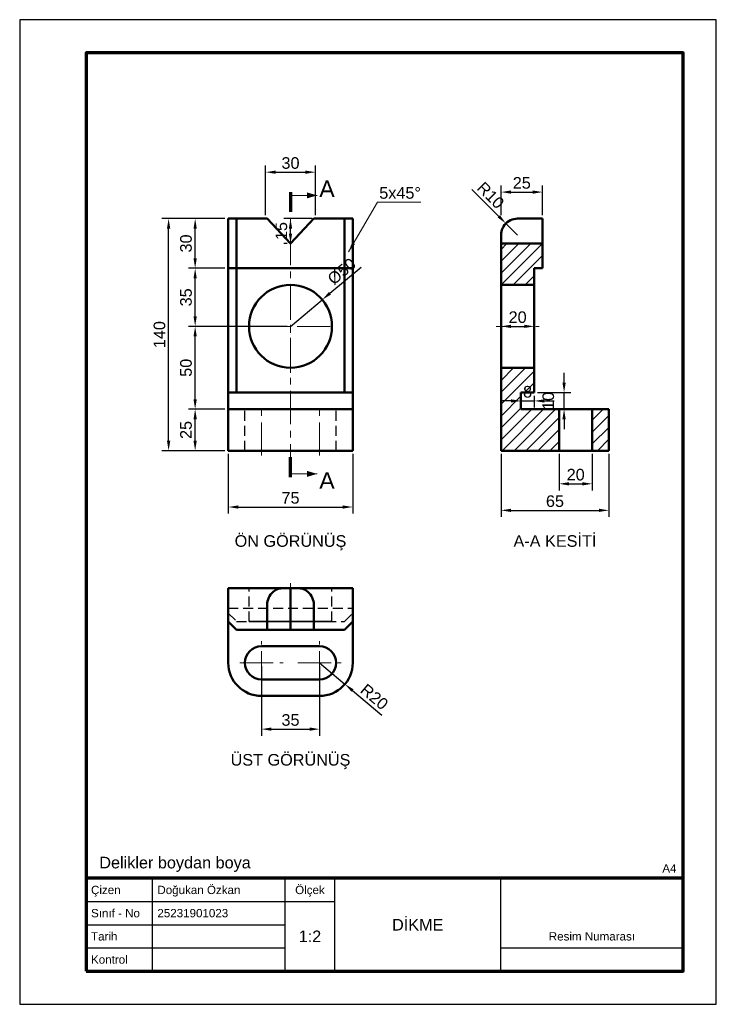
# Model space of a CAD drawing. Header units: millimetres. Extents: x 0 to 420, y 0 to 594.
import ezdxf
from ezdxf.enums import TextEntityAlignment as Align

# ---------------------------------------------------------------- set-up
doc = ezdxf.new("R2010")
doc.units = ezdxf.units.MM
doc.header["$LTSCALE"] = 2
doc.linetypes.add('EKSEN_ISO', pattern=[16, 10, -2, 2, -2])
doc.linetypes.add('GIZLI_ISO', pattern=[4.5, 3, -1.5])
for name, color, linetype, lineweight in [('CERCEVE', 7, 'Continuous', 70), ('CERCEVE_INCE', 7, 'Continuous', 25), ('EKSEN', 1, 'EKSEN_ISO', 18), ('GIZLI', 2, 'GIZLI_ISO', 25), ('GORUNEN', 7, 'Continuous', 50), ('KESIT', 7, 'Continuous', 70), ('OLCU', 4, 'Continuous', 18), ('TARAMA', 8, 'Continuous', 18), ('YAZI', 3, 'Continuous', 25)]:
    doc.layers.add(name, color=color, linetype=linetype, lineweight=lineweight)
doc.styles.add('TR', font='arial.ttf')
doc.dimstyles.new('OLCU', dxfattribs={"dimscale": 2, "dimtxt": 3.5, "dimasz": 3, "dimexe": 2, "dimexo": 1, "dimgap": 1, "dimtad": 1, "dimdec": 0, "dimtxsty": 'TR', "dimcen": 2.5, "dimclrd": 256, "dimclre": 256, "dimclrt": 256, "dimadec": 0, "dimazin": 3, "dimtfac": 1, "dimtmove": 0, "dimatfit": 3})

# ---------------------------------------------------------------- blocks, each defined once
blk = doc.blocks.new('_CLOSEDFILLED')
at = {"color": 0, "linetype": 'BYBLOCK'}
blk.add_solid([(-1, 0.164), (0, 0), (-1, -0.164)], dxfattribs=at)
blk = doc.blocks.new('*D18')
for p, q in [((180.78, 206), (196.1, 193.14)), ((200.7, 189.29), (218.32, 174.5))]:
    blk.add_line(p, q)
at = {"layer": 'Defpoints'}
for p in [(180.78, 206), (196.1, 193.14)]:
    blk.add_point(p, dxfattribs=at)
at = {"layer": 'OLCU', "xscale": 6, "yscale": 6, "rotation": 140}
blk.add_blockref('_CLOSEDFILLED', (196.1, 193.14), dxfattribs=at)
at = {"layer": 'OLCU', "insert": (213.81, 185.47), "char_height": 7, "attachment_point": 5, "rotation": 320, "style": 'TR'}
blk.add_mtext('R20', dxfattribs=at)

msp = doc.modelspace()

# ---------------------------------------------------------------- hatches: boundary and pattern name
at = {"layer": 'TARAMA'}
h = msp.add_hatch(dxfattribs=at)
h.set_pattern_fill('ANSI31', scale=1.6)
h.paths.add_polyline_path([(355.22, 359), (345.22, 359), (345.22, 334), (355.22, 334), (355.22, 359)])
h.paths.add_polyline_path([(290.22, 384), (310.22, 384), (310.22, 369), (302.22, 369), (302.22, 359), (325.22, 359), (325.22, 334), (290.22, 334), (290.22, 384)])
h.paths.add_polyline_path([(290.22, 434), (290.22, 459), (315.22, 459), (315.22, 444), (310.22, 444), (310.22, 434), (290.22, 434)])

# ---------------------------------------------------------------- linework, layer by layer
at = {"layer": 'CERCEVE'}
for points in [[(40, 20), (400, 20), (400, 574), (40, 574)], [(40, 20), (400, 20), (400, 76), (40, 76)]]:
    msp.add_lwpolyline(points, close=True, dxfattribs=at)
at = {"layer": 'CERCEVE_INCE'}
for p, q in [((80, 20), (80, 76)), ((160, 20), (160, 76)), ((190, 20), (190, 76)), ((290, 20), (290, 76)), ((40, 62), (160, 62)), ((160, 62), (190, 62)), ((40, 48), (160, 48)), ((40, 34), (160, 34)), ((290, 34), (400, 34))]:
    msp.add_line(p, q, dxfattribs=at)
msp.add_lwpolyline([(0, 0), (420, 0), (420, 594), (0, 594)], close=True, dxfattribs=at)
at = {"layer": 'EKSEN'}
for p, q in [((163.28, 318), (163.28, 490)), ((163.28, 381), (163.28, 437)), ((135.28, 409), (191.28, 409)), ((287.22, 409), (313.22, 409)), ((145.78, 331), (145.78, 362)), ((180.78, 331), (180.78, 362)), ((163.28, 254), (163.28, 228)), ((145.78, 193), (145.78, 219)), ((180.78, 193), (180.78, 219)), ((132.78, 206), (158.78, 206)), ((167.78, 206), (193.78, 206))]:
    msp.add_line(p, q, dxfattribs=at)
at = {"layer": 'GIZLI'}
for p, q in [((125.78, 359), (145.78, 359)), ((135.78, 334), (135.78, 359)), ((180.78, 359), (200.78, 359)), ((190.78, 334), (190.78, 359)), ((125.78, 334), (145.78, 334)), ((180.78, 334), (200.78, 334)), ((125.78, 241), (125.78, 251)), ((138.28, 231), (138.28, 251)), ((188.28, 231), (188.28, 251)), ((200.78, 241), (200.78, 251)), ((125.78, 239), (200.78, 239)), ((125.78, 236), (130.78, 231)), ((195.78, 231), (200.78, 236)), ((130.78, 231), (195.78, 231))]:
    msp.add_line(p, q, dxfattribs=at)
for points in [[(125.78, 464), (125.78, 465.12), (125.78, 466.23), (125.78, 467.3), (125.78, 468.34), (125.78, 469.32), (125.78, 470.23), (125.78, 471.07), (125.78, 471.82), (125.78, 472.47), (125.78, 473.01), (125.78, 473.44), (125.78, 473.75), (125.78, 473.94), (125.78, 474)], [(158.59, 464), (157.54, 465.12), (156.51, 466.23), (155.5, 467.3), (154.52, 468.34), (153.6, 469.32), (152.75, 470.23), (151.96, 471.07), (151.26, 471.82), (150.65, 472.47), (150.15, 473.01), (149.74, 473.44), (149.45, 473.75), (149.28, 473.94), (149.22, 474)], [(177.34, 474), (177.28, 473.94), (177.11, 473.75), (176.82, 473.44), (176.41, 473.01), (175.9, 472.47), (175.3, 471.82), (174.6, 471.07), (173.81, 470.23), (172.95, 469.32), (172.03, 468.34), (171.06, 467.3), (170.05, 466.23), (169.02, 465.12), (167.97, 464)], [(200.78, 464), (200.78, 465.12), (200.78, 466.23), (200.78, 467.3), (200.78, 468.34), (200.78, 469.32), (200.78, 470.23), (200.78, 471.07), (200.78, 471.82), (200.78, 472.47), (200.78, 473.01), (200.78, 473.44), (200.78, 473.75), (200.78, 473.94), (200.78, 474)], [(145.78, 359), (144.66, 359), (143.55, 359), (142.48, 359), (141.44, 359), (140.46, 359), (139.54, 359), (138.71, 359), (137.96, 359), (137.31, 359), (136.77, 359), (136.34, 359), (136.03, 359), (135.84, 359), (135.78, 359)], [(135.78, 359), (135.84, 359), (136.03, 359), (136.34, 359), (136.77, 359), (137.31, 359), (137.96, 359), (138.71, 359), (139.54, 359), (140.46, 359), (141.44, 359), (142.48, 359), (143.55, 359), (144.66, 359), (145.78, 359)], [(180.78, 359), (181.9, 359), (183, 359), (184.08, 359), (185.12, 359), (186.1, 359), (187.01, 359), (187.85, 359), (188.6, 359), (189.25, 359), (189.79, 359), (190.22, 359), (190.53, 359), (190.72, 359), (190.78, 359)], [(190.78, 359), (190.72, 359), (190.53, 359), (190.22, 359), (189.79, 359), (189.25, 359), (188.6, 359), (187.85, 359), (187.01, 359), (186.1, 359), (185.12, 359), (184.08, 359), (183, 359), (181.9, 359), (180.78, 359)], [(145.78, 334), (144.66, 334), (143.55, 334), (142.48, 334), (141.44, 334), (140.46, 334), (139.54, 334), (138.71, 334), (137.96, 334), (137.31, 334), (136.77, 334), (136.34, 334), (136.03, 334), (135.84, 334), (135.78, 334)], [(135.78, 334), (135.84, 334), (136.03, 334), (136.34, 334), (136.77, 334), (137.31, 334), (137.96, 334), (138.71, 334), (139.54, 334), (140.46, 334), (141.44, 334), (142.48, 334), (143.55, 334), (144.66, 334), (145.78, 334)], [(180.78, 334), (181.9, 334), (183, 334), (184.08, 334), (185.12, 334), (186.1, 334), (187.01, 334), (187.85, 334), (188.6, 334), (189.25, 334), (189.79, 334), (190.22, 334), (190.53, 334), (190.72, 334), (190.78, 334)], [(190.78, 334), (190.72, 334), (190.53, 334), (190.22, 334), (189.79, 334), (189.25, 334), (188.6, 334), (187.85, 334), (187.01, 334), (186.1, 334), (185.12, 334), (184.08, 334), (183, 334), (181.9, 334), (180.78, 334)], [(163.28, 251), (160.48, 251), (157.72, 251), (155.02, 251), (152.43, 251), (149.98, 251), (147.69, 251), (145.6, 251), (143.73, 251), (142.11, 251), (140.75, 251), (139.68, 251), (138.91, 251), (138.44, 251), (138.28, 251)], [(138.28, 251), (138.91, 251), (140.75, 251), (143.73, 251), (147.69, 251), (152.43, 251), (157.72, 251), (163.28, 251), (168.84, 251), (174.13, 251), (178.87, 251), (182.82, 251), (185.8, 251), (187.65, 251), (188.28, 251)], [(188.28, 251), (188.12, 251), (187.65, 251), (186.88, 251), (185.8, 251), (184.45, 251), (182.82, 251), (180.96, 251), (178.87, 251), (176.58, 251), (174.13, 251), (171.54, 251), (168.84, 251), (166.08, 251), (163.28, 251)], [(163.28, 231), (160.48, 231), (157.72, 231), (155.02, 231), (152.43, 231), (149.98, 231), (147.69, 231), (145.6, 231), (143.73, 231), (142.11, 231), (140.75, 231), (139.68, 231), (138.91, 231), (138.44, 231), (138.28, 231)], [(138.28, 231), (138.91, 231), (140.75, 231), (143.73, 231), (147.69, 231), (152.43, 231), (157.72, 231), (163.28, 231), (168.84, 231), (174.13, 231), (178.87, 231), (182.82, 231), (185.8, 231), (187.65, 231), (188.28, 231)], [(188.28, 231), (188.12, 231), (187.65, 231), (186.88, 231), (185.8, 231), (184.45, 231), (182.82, 231), (180.96, 231), (178.87, 231), (176.58, 231), (174.13, 231), (171.54, 231), (168.84, 231), (166.08, 231), (163.28, 231)]]:
    msp.add_lwpolyline(points, dxfattribs=at)
msp.add_circle((163.28, 409), 25, dxfattribs=at)
for centre, radius, start, end in [((145.78, 206), 10, 90, 270), ((180.78, 206), 10, 270, 90), ((145.78, 206), 20, 180, 270), ((180.78, 206), 20, 270, 0)]:
    msp.add_arc(centre, radius, start, end, dxfattribs=at)
at = {"layer": 'GORUNEN'}
for p, q in [((125.78, 334), (125.78, 474)), ((125.78, 474), (149.22, 474)), ((130.78, 369), (130.78, 474)), ((149.22, 474), (163.28, 459)), ((163.28, 459), (177.34, 474)), ((177.34, 474), (200.78, 474)), ((195.78, 369), (195.78, 474)), ((200.78, 334), (200.78, 474)), ((300.22, 474), (315.22, 474)), ((315.22, 444), (315.22, 474)), ((290.22, 434), (290.22, 464)), ((290.22, 459), (315.22, 459)), ((125.78, 444), (200.78, 444)), ((310.22, 434), (310.22, 444)), ((310.22, 444), (315.22, 444)), ((290.22, 434), (310.22, 434)), ((290.22, 384), (310.22, 384)), ((290.22, 334), (290.22, 384)), ((310.22, 369), (310.22, 384)), ((125.78, 369), (200.78, 369)), ((302.22, 359), (302.22, 369)), ((302.22, 369), (310.22, 369)), ((145.78, 359), (180.78, 359)), ((302.22, 359), (325.22, 359)), ((325.22, 334), (325.22, 359)), ((345.22, 359), (355.22, 359)), ((345.22, 334), (345.22, 359)), ((355.22, 334), (355.22, 359)), ((145.78, 334), (180.78, 334)), ((290.22, 334), (325.22, 334)), ((345.22, 334), (355.22, 334)), ((125.78, 251), (200.78, 251)), ((163.28, 226), (163.28, 251)), ((125.78, 206), (125.78, 241)), ((149.22, 226), (149.22, 241)), ((177.34, 226), (177.34, 241)), ((200.78, 206), (200.78, 241)), ((125.78, 231), (130.78, 226)), ((130.78, 226), (195.78, 226)), ((195.78, 226), (200.78, 231)), ((145.78, 216), (180.78, 216)), ((145.78, 196), (180.78, 196)), ((145.78, 186), (180.78, 186))]:
    msp.add_line(p, q, dxfattribs=at)
for points in [[(300.22, 474), (299.1, 473.94), (298, 473.75), (296.92, 473.44), (295.88, 473.01), (294.9, 472.47), (293.99, 471.82), (293.15, 471.07), (292.4, 470.23), (291.75, 469.32), (291.21, 468.34), (290.78, 467.3), (290.47, 466.23), (290.28, 465.12), (290.22, 464)], [(290.22, 384), (290.22, 384.63), (290.22, 386.48), (290.22, 389.45), (290.22, 393.41), (290.22, 398.15), (290.22, 403.44), (290.22, 409), (290.22, 414.56), (290.22, 419.85), (290.22, 424.59), (290.22, 428.55), (290.22, 431.52), (290.22, 433.37), (290.22, 434)], [(310.22, 384), (310.22, 384.63), (310.22, 386.48), (310.22, 389.45), (310.22, 393.41), (310.22, 398.15), (310.22, 403.44), (310.22, 409), (310.22, 414.56), (310.22, 419.85), (310.22, 424.59), (310.22, 428.55), (310.22, 431.52), (310.22, 433.37), (310.22, 434)], [(125.78, 359), (125.9, 359), (126.28, 359), (126.9, 359), (127.76, 359), (128.84, 359), (130.14, 359), (131.64, 359), (133.31, 359), (135.14, 359), (137.1, 359), (139.17, 359), (141.33, 359), (143.54, 359), (145.78, 359)], [(180.78, 359), (183.02, 359), (185.23, 359), (187.38, 359), (189.46, 359), (191.42, 359), (193.25, 359), (194.92, 359), (196.42, 359), (197.71, 359), (198.8, 359), (199.66, 359), (200.28, 359), (200.65, 359), (200.78, 359)], [(345.22, 359), (344.97, 359), (344.23, 359), (343.04, 359), (341.46, 359), (339.56, 359), (337.45, 359), (335.22, 359), (333, 359), (330.88, 359), (328.99, 359), (327.4, 359), (326.21, 359), (325.47, 359), (325.22, 359)], [(125.78, 334), (125.9, 334), (126.28, 334), (126.9, 334), (127.76, 334), (128.84, 334), (130.14, 334), (131.64, 334), (133.31, 334), (135.14, 334), (137.1, 334), (139.17, 334), (141.33, 334), (143.54, 334), (145.78, 334)], [(180.78, 334), (183.02, 334), (185.23, 334), (187.38, 334), (189.46, 334), (191.42, 334), (193.25, 334), (194.92, 334), (196.42, 334), (197.71, 334), (198.8, 334), (199.66, 334), (200.28, 334), (200.65, 334), (200.78, 334)], [(345.22, 334), (344.97, 334), (344.23, 334), (343.04, 334), (341.46, 334), (339.56, 334), (337.45, 334), (335.22, 334), (333, 334), (330.88, 334), (328.99, 334), (327.4, 334), (326.21, 334), (325.47, 334), (325.22, 334)], [(125.78, 251), (125.78, 250.94), (125.78, 250.75), (125.78, 250.44), (125.78, 250.01), (125.78, 249.47), (125.78, 248.82), (125.78, 248.07), (125.78, 247.23), (125.78, 246.32), (125.78, 245.34), (125.78, 244.3), (125.78, 243.23), (125.78, 242.12), (125.78, 241)], [(158.59, 251), (157.54, 250.94), (156.51, 250.75), (155.5, 250.44), (154.52, 250.01), (153.6, 249.47), (152.75, 248.82), (151.96, 248.07), (151.26, 247.23), (150.65, 246.32), (150.15, 245.34), (149.74, 244.3), (149.45, 243.23), (149.28, 242.12), (149.22, 241)], [(177.34, 241), (177.28, 242.12), (177.11, 243.23), (176.82, 244.3), (176.41, 245.34), (175.9, 246.32), (175.3, 247.23), (174.6, 248.07), (173.81, 248.82), (172.95, 249.47), (172.03, 250.01), (171.06, 250.44), (170.05, 250.75), (169.02, 250.94), (167.97, 251)], [(200.78, 251), (200.78, 250.94), (200.78, 250.75), (200.78, 250.44), (200.78, 250.01), (200.78, 249.47), (200.78, 248.82), (200.78, 248.07), (200.78, 247.23), (200.78, 246.32), (200.78, 245.34), (200.78, 244.3), (200.78, 243.23), (200.78, 242.12), (200.78, 241)]]:
    msp.add_lwpolyline(points, dxfattribs=at)
msp.add_circle((163.28, 409), 25, dxfattribs=at)
for centre, radius, start, end in [((145.78, 206), 10, 90, 270), ((180.78, 206), 10, 270, 90), ((145.78, 206), 20, 180, 270), ((180.78, 206), 20, 270, 0)]:
    msp.add_arc(centre, radius, start, end, dxfattribs=at)
at = {"layer": 'KESIT'}
for p, q in [((163.28, 490), (163.28, 478)), ((163.28, 318), (163.28, 330))]:
    msp.add_line(p, q, dxfattribs=at)
at = {"layer": 'OLCU'}
for p, q in [((163.28, 488), (179.28, 488)), ((198.28, 454), (215.78, 484)), ((215.78, 484), (241.78, 484)), ((163.28, 320), (179.28, 320))]:
    msp.add_line(p, q, dxfattribs=at)
for points in [[(179.28, 488), (173.28, 489.8), (173.28, 486.2)], [(198.28, 454), (200.44, 459.69), (202.17, 458.68)], [(179.28, 320), (173.28, 321.8), (173.28, 318.2)]]:
    msp.add_solid(points, dxfattribs=at)

# ---------------------------------------------------------------- texts
at = {"layer": 'OLCU', "style": 'TR'}
msp.add_text('5x45%%d', height=7, dxfattribs=at).set_placement((216.78, 486))
at = {"layer": 'YAZI', "style": 'TR'}
for s, height, p in [('A', 10, (185.28, 492)), ('A', 10, (185.28, 316)), ('Ölçek', 5, (175, 69)), ('DİKME', 7, (240, 48)), ('1:2', 7, (175, 41)), ('Resim Numarası', 5, (345, 41))]:
    msp.add_text(s, height=height, dxfattribs=at).set_placement(p, align=Align.MIDDLE_CENTER)
for s, p in [('ÖN GÖRÜNÜŞ', (163.28, 283)), ('A-A KESİTİ', (322.72, 283)), ('ÜST GÖRÜNÜŞ', (163.28, 151))]:
    msp.add_text(s, height=7, dxfattribs=at).set_placement(p, align=Align.TOP_CENTER)
msp.add_text('Delikler boydan boya', height=7, dxfattribs=at).set_placement((48, 82))
msp.add_text('A4', height=5, dxfattribs=at).set_placement((396, 82), align=Align.MIDDLE_RIGHT)
for s, p in [('Çizen', (43, 69)), ('Doğukan Özkan', (83, 69)), ('Sınıf - No', (43, 55)), ('25231901023', (83, 55)), ('Tarih', (43, 41)), ('Kontrol', (43, 27))]:
    msp.add_text(s, height=5, dxfattribs=at).set_placement(p, align=Align.MIDDLE_LEFT)

# ---------------------------------------------------------------- dimensions: what is measured, and where the dimension line sits
at = {"layer": 'OLCU'}
for base, p1, p2 in [((148.28, 502), (148.28, 474), (178.28, 474)), ((290.22, 490), (290.22, 474), (315.22, 474)), ((290.22, 409), (290.22, 434), (310.22, 434)), ((302.22, 364), (302.22, 369), (310.22, 369)), ((125.78, 300), (125.78, 334), (200.78, 334)), ((290.22, 298), (290.22, 334), (355.22, 334)), ((325.22, 314), (325.22, 334), (345.22, 334)), ((145.78, 166), (145.78, 206), (180.78, 206))]:
    msp.add_linear_dim(base=base, p1=p1, p2=p2, dimstyle='OLCU', dxfattribs=at).render()
msp.add_radius_dim(center=(300.22, 464), mpoint=(293.15, 471.07), dimstyle='OLCU', dxfattribs=at).render()
for base, p1, p2 in [((89.78, 334), (125.78, 334), (125.78, 474)), ((105.78, 444), (125.78, 444), (125.78, 474)), ((163.28, 459), (163.28, 459), (178.28, 474)), ((105.78, 409), (163.28, 409), (125.78, 444)), ((105.78, 359), (125.78, 359), (163.28, 409)), ((328.22, 359), (310.22, 359), (310.22, 369)), ((105.78, 334), (125.78, 334), (125.78, 359))]:
    msp.add_linear_dim(base=base, p1=p1, p2=p2, angle=90, dimstyle='OLCU', dxfattribs=at).render()
msp.add_diameter_dim(center=(163.28, 409), radius=25, location=(197.75, 437.93), dimstyle='OLCU', dxfattribs=at).render()
dim = msp.add_radius_dim(center=(180.78, 206), mpoint=(196.1, 193.14), dimstyle='OLCU', dxfattribs=at)
dim.commit()
dim.dimension.update_dxf_attribs({"geometry": '*D18', "text_midpoint": (213.81, 185.47)})

doc.saveas('drawing.dxf')
